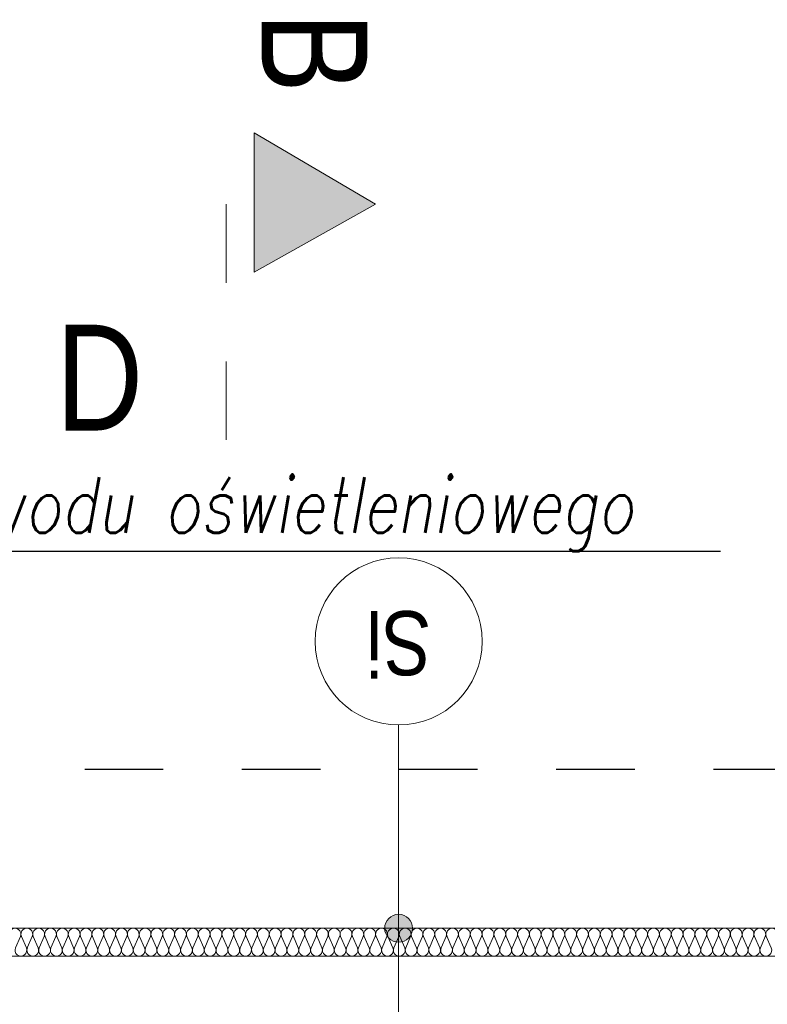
# Model space of a CAD drawing. Extents: x -635870 to -372006, y -44437 to 104716.
# Tile 211 of 221: x -477582 to -474897, y 38371 to 41907. Entities that reach past the tile are written whole.
import ezdxf
from ezdxf import colors
from ezdxf.entities.mleader import LeaderData, LeaderLine
from ezdxf.math import Vec2, Vec3

# ---------------------------------------------------------------- set-up
doc = ezdxf.new("R2010")
doc.units = 0
doc.header["$MEASUREMENT"] = 0
doc.linetypes.add('Dashed', pattern=[564.444447, 282.222223, -282.222223])
for name, color, linetype, lineweight in [('$ IE_OPISY', 7, 'Continuous', 25), ('Arch opisy_Nr_Pióra__1', 252, 'Continuous', 25), ('Arch opisy_Nr_Pióra__21', 252, 'Continuous', 9), ('Inwent Izolacje_Nr_Pióra__2', 252, 'Continuous', 13), ('INWENT OPISY_Nr_Pióra__21', 252, 'Continuous', 9), ('INWENT OPISY_Nr_Pióra__41', 252, 'Continuous', 15), ('INWENT.ŚCIANY_Nr_Pióra__1', 252, 'Continuous', 25), ('INWENT.ŚCIANY_Nr_Pióra__20', 252, 'Continuous', 60), ('INWENT.ŚCIANY_Nr_Pióra__3', 252, 'Continuous', 13)]:
    doc.layers.add(name, color=color, linetype=linetype, lineweight=lineweight)
doc.layers.add('Arch opisy', color=252, linetype='Continuous')
doc.layers.add('Inwent Izolacje', color=252, linetype='Continuous')
doc.styles.add('GENERATED_STYLE_5', font='ARIALN.TTF')
doc.styles.add('ROMANS', font='romans.shx', dxfattribs={"width": 0.85})

# ---------------------------------------------------------------- blocks, each defined once
blk = doc.blocks.new('Izolacja cieplna 14_147', base_point=(-480380.2, 38544.5))
at = {"layer": 'Inwent Izolacje_Nr_Pióra__2', "linetype": 'Continuous'}
for p, q in [((-477597.1, 38574.3), (-477579.5, 38614.7)), ((-477575.9, 38614.7), (-477558.2, 38574.3)), ((-477554.7, 38574.3), (-477537, 38614.7)), ((-477533.4, 38614.7), (-477515.8, 38574.3)), ((-477512.2, 38574.3), (-477494.5, 38614.7)), ((-477491, 38614.7), (-477473.3, 38574.3)), ((-477469.7, 38574.3), (-477452.1, 38614.7)), ((-477448.5, 38614.7), (-477430.8, 38574.3)), ((-477427.3, 38574.3), (-477409.6, 38614.7)), ((-477406, 38614.7), (-477388.4, 38574.3)), ((-477384.8, 38574.3), (-477367.1, 38614.7)), ((-477363.6, 38614.7), (-477345.9, 38574.3)), ((-477342.3, 38574.3), (-477324.7, 38614.7)), ((-477321.1, 38614.7), (-477303.5, 38574.3)), ((-477299.9, 38574.3), (-477282.2, 38614.7)), ((-477278.7, 38614.7), (-477261, 38574.3)), ((-477257.4, 38574.3), (-477239.8, 38614.7)), ((-477236.2, 38614.7), (-477218.5, 38574.3)), ((-477215, 38574.3), (-477197.3, 38614.7)), ((-477193.7, 38614.7), (-477176.1, 38574.3)), ((-477172.5, 38574.3), (-477154.8, 38614.7)), ((-477151.3, 38614.7), (-477133.6, 38574.3)), ((-477130, 38574.3), (-477112.4, 38614.7)), ((-477108.8, 38614.7), (-477091.1, 38574.3)), ((-477087.6, 38574.3), (-477069.9, 38614.7)), ((-477066.3, 38614.7), (-477048.7, 38574.3)), ((-477045.1, 38574.3), (-477027.4, 38614.7)), ((-477023.9, 38614.7), (-477006.2, 38574.3)), ((-477002.6, 38574.3), (-476985, 38614.7)), ((-476981.4, 38614.7), (-476963.8, 38574.3)), ((-476960.2, 38574.3), (-476942.5, 38614.7)), ((-476939, 38614.7), (-476921.3, 38574.3)), ((-476917.7, 38574.3), (-476900.1, 38614.7)), ((-476896.5, 38614.7), (-476878.8, 38574.3)), ((-476875.3, 38574.3), (-476857.6, 38614.7)), ((-476854, 38614.7), (-476836.4, 38574.3)), ((-476832.8, 38574.3), (-476815.1, 38614.7)), ((-476811.6, 38614.7), (-476793.9, 38574.3)), ((-476790.3, 38574.3), (-476772.7, 38614.7)), ((-476769.1, 38614.7), (-476751.4, 38574.3)), ((-476747.9, 38574.3), (-476730.2, 38614.7)), ((-476726.6, 38614.7), (-476709, 38574.3)), ((-476705.4, 38574.3), (-476687.7, 38614.7)), ((-476684.2, 38614.7), (-476666.5, 38574.3)), ((-476663, 38574.3), (-476645.3, 38614.7)), ((-476641.7, 38614.7), (-476624.1, 38574.3)), ((-476620.5, 38574.3), (-476602.8, 38614.7)), ((-476599.3, 38614.7), (-476581.6, 38574.3)), ((-476578, 38574.3), (-476560.4, 38614.7)), ((-476556.8, 38614.7), (-476539.1, 38574.3)), ((-476535.6, 38574.3), (-476517.9, 38614.7)), ((-476514.3, 38614.7), (-476496.7, 38574.3)), ((-476493.1, 38574.3), (-476475.4, 38614.7)), ((-476471.9, 38614.7), (-476454.2, 38574.3)), ((-476450.6, 38574.3), (-476433, 38614.7)), ((-476429.4, 38614.7), (-476411.7, 38574.3)), ((-476408.2, 38574.3), (-476390.5, 38614.7)), ((-476386.9, 38614.7), (-476369.3, 38574.3)), ((-476365.7, 38574.3), (-476348.1, 38614.7)), ((-476344.5, 38614.7), (-476326.8, 38574.3)), ((-476323.3, 38574.3), (-476305.6, 38614.7)), ((-476302, 38614.7), (-476284.4, 38574.3)), ((-476280.8, 38574.3), (-476263.1, 38614.7)), ((-476259.6, 38614.7), (-476241.9, 38574.3)), ((-476238.3, 38574.3), (-476220.7, 38614.7)), ((-476217.1, 38614.7), (-476199.4, 38574.3)), ((-476195.9, 38574.3), (-476178.2, 38614.7)), ((-476174.6, 38614.7), (-476157, 38574.3)), ((-476153.4, 38574.3), (-476135.7, 38614.7)), ((-476132.2, 38614.7), (-476114.5, 38574.3)), ((-476110.9, 38574.3), (-476093.3, 38614.7)), ((-476089.7, 38614.7), (-476072, 38574.3)), ((-476068.5, 38574.3), (-476050.8, 38614.7)), ((-476047.2, 38614.7), (-476029.6, 38574.3)), ((-476026, 38574.3), (-476008.4, 38614.7)), ((-476004.8, 38614.7), (-475987.1, 38574.3)), ((-475983.6, 38574.3), (-475965.9, 38614.7)), ((-475962.3, 38614.7), (-475944.7, 38574.3)), ((-475941.1, 38574.3), (-475923.4, 38614.7)), ((-475919.9, 38614.7), (-475902.2, 38574.3)), ((-475898.6, 38574.3), (-475881, 38614.7)), ((-475877.4, 38614.7), (-475859.7, 38574.3)), ((-475856.2, 38574.3), (-475838.5, 38614.7)), ((-475834.9, 38614.7), (-475817.3, 38574.3)), ((-475813.7, 38574.3), (-475796, 38614.7)), ((-475792.5, 38614.7), (-475774.8, 38574.3)), ((-475771.2, 38574.3), (-475753.6, 38614.7)), ((-475750, 38614.7), (-475732.3, 38574.3)), ((-475728.8, 38574.3), (-475711.1, 38614.7)), ((-475707.5, 38614.7), (-475689.9, 38574.3)), ((-475686.3, 38574.3), (-475668.7, 38614.7)), ((-475665.1, 38614.7), (-475647.4, 38574.3)), ((-475643.9, 38574.3), (-475626.2, 38614.7)), ((-475622.6, 38614.7), (-475605, 38574.3)), ((-475601.4, 38574.3), (-475583.7, 38614.7)), ((-475580.2, 38614.7), (-475562.5, 38574.3)), ((-475558.9, 38574.3), (-475541.3, 38614.7)), ((-475537.7, 38614.7), (-475520, 38574.3)), ((-475516.5, 38574.3), (-475498.8, 38614.7)), ((-475495.2, 38614.7), (-475477.6, 38574.3)), ((-475474, 38574.3), (-475456.3, 38614.7)), ((-475452.8, 38614.7), (-475435.1, 38574.3)), ((-475431.5, 38574.3), (-475413.9, 38614.7)), ((-475410.3, 38614.7), (-475392.6, 38574.3)), ((-475389.1, 38574.3), (-475371.4, 38614.7)), ((-475367.8, 38614.7), (-475350.2, 38574.3)), ((-475346.6, 38574.3), (-475329, 38614.7)), ((-475325.4, 38614.7), (-475307.7, 38574.3)), ((-475304.2, 38574.3), (-475286.5, 38614.7)), ((-475282.9, 38614.7), (-475265.3, 38574.3)), ((-475261.7, 38574.3), (-475244, 38614.7)), ((-475240.5, 38614.7), (-475222.8, 38574.3)), ((-475219.2, 38574.3), (-475201.6, 38614.7)), ((-475198, 38614.7), (-475180.3, 38574.3)), ((-475176.8, 38574.3), (-475159.1, 38614.7)), ((-475155.5, 38614.7), (-475137.9, 38574.3)), ((-475134.3, 38574.3), (-475116.6, 38614.7)), ((-475113.1, 38614.7), (-475095.4, 38574.3)), ((-475091.8, 38574.3), (-475074.2, 38614.7)), ((-475070.6, 38614.7), (-475052.9, 38574.3)), ((-475049.4, 38574.3), (-475031.7, 38614.7)), ((-475028.2, 38614.7), (-475010.5, 38574.3)), ((-475006.9, 38574.3), (-474989.3, 38614.7)), ((-474985.7, 38614.7), (-474968, 38574.3)), ((-474964.5, 38574.3), (-474946.8, 38614.7)), ((-474943.2, 38614.7), (-474925.6, 38574.3)), ((-474922, 38574.3), (-474904.3, 38614.7)), ((-474900.8, 38614.7), (-474883.1, 38574.3))]:
    blk.add_line(p, q, dxfattribs=at)
for centre, start_param, end_param in [((-477598.9, 38623.3), 4.299595, 8.266775), ((-477556.4, 38623.3), 4.299595, 8.266775), ((-477514, 38623.3), 4.299595, 8.266775), ((-477471.5, 38623.3), 4.299595, 8.266775), ((-477429.1, 38623.3), 4.299595, 8.266775), ((-477386.6, 38623.3), 4.299595, 8.266775), ((-477344.1, 38623.3), 4.299595, 8.266775), ((-477301.7, 38623.3), 4.299595, 8.266775), ((-477259.2, 38623.3), 4.299595, 8.266775), ((-477216.7, 38623.3), 4.299595, 8.266775), ((-477174.3, 38623.3), 4.299595, 8.266775), ((-477131.8, 38623.3), 4.299595, 8.266775), ((-477089.4, 38623.3), 4.299595, 8.266775), ((-477046.9, 38623.3), 4.299595, 8.266775), ((-477004.4, 38623.3), 4.299595, 8.266775), ((-476962, 38623.3), 4.299595, 8.266775), ((-476919.5, 38623.3), 4.299595, 8.266775), ((-476877, 38623.3), 4.299595, 8.266775), ((-476834.6, 38623.3), 4.299595, 8.266775), ((-476792.1, 38623.3), 4.299595, 8.266775), ((-476749.7, 38623.3), 4.299595, 8.266775), ((-476707.2, 38623.3), 4.299595, 8.266775), ((-476664.7, 38623.3), 4.299595, 8.266775), ((-476622.3, 38623.3), 4.299595, 8.266775), ((-476579.8, 38623.3), 4.299595, 8.266775), ((-476537.3, 38623.3), 4.299595, 8.266775), ((-476494.9, 38623.3), 4.299595, 8.266775), ((-476452.4, 38623.3), 4.299595, 8.266775), ((-476410, 38623.3), 4.299595, 8.266775), ((-476367.5, 38623.3), 4.299595, 8.266775), ((-476325, 38623.3), 4.299595, 8.266775), ((-476282.6, 38623.3), 4.299595, 8.266775), ((-476240.1, 38623.3), 4.299595, 8.266775), ((-476197.6, 38623.3), 4.299595, 8.266775), ((-476155.2, 38623.3), 4.299595, 8.266775), ((-476112.7, 38623.3), 4.299595, 8.266775), ((-476070.3, 38623.3), 4.299595, 8.266775), ((-476027.8, 38623.3), 4.299595, 8.266775), ((-475985.3, 38623.3), 4.299595, 8.266775), ((-475942.9, 38623.3), 4.299595, 8.266775), ((-475900.4, 38623.3), 4.299595, 8.266775), ((-475858, 38623.3), 4.299595, 8.266775), ((-475815.5, 38623.3), 4.299595, 8.266775), ((-475773, 38623.3), 4.299595, 8.266775), ((-475730.6, 38623.3), 4.299595, 8.266775), ((-475688.1, 38623.3), 4.299595, 8.266775), ((-475645.6, 38623.3), 4.299595, 8.266775), ((-475603.2, 38623.3), 4.299595, 8.266775), ((-475560.7, 38623.3), 4.299595, 8.266775), ((-475518.3, 38623.3), 4.299595, 8.266775), ((-475475.8, 38623.3), 4.299595, 8.266775), ((-475433.3, 38623.3), 4.299595, 8.266775), ((-475390.9, 38623.3), 4.299595, 8.266775), ((-475348.4, 38623.3), 4.299595, 8.266775), ((-475305.9, 38623.3), 4.299595, 8.266775), ((-475263.5, 38623.3), 4.299595, 8.266775), ((-475221, 38623.3), 4.299595, 8.266775), ((-475178.6, 38623.3), 4.299595, 8.266775), ((-475136.1, 38623.3), 4.299595, 8.266775), ((-475093.6, 38623.3), 4.299595, 8.266775), ((-475051.2, 38623.3), 4.299595, 8.266775), ((-475008.7, 38623.3), 4.299595, 8.266775), ((-474966.2, 38623.3), 4.299595, 8.266775), ((-474923.8, 38623.3), 4.299595, 8.266775), ((-474881.3, 38623.3), 4.299595, 8.266775), ((-477577.7, 38565.8), 1.158004, 5.125183), ((-477535.2, 38565.8), 1.158004, 5.125183), ((-477492.7, 38565.8), 1.158004, 5.125183), ((-477450.3, 38565.8), 1.158004, 5.125183), ((-477407.8, 38565.8), 1.158004, 5.125183), ((-477365.4, 38565.8), 1.158004, 5.125183), ((-477322.9, 38565.8), 1.158004, 5.125183), ((-477280.4, 38565.8), 1.158004, 5.125183), ((-477238, 38565.8), 1.158004, 5.125183), ((-477195.5, 38565.8), 1.158004, 5.125183), ((-477153.1, 38565.8), 1.158004, 5.125183), ((-477110.6, 38565.8), 1.158004, 5.125183), ((-477068.1, 38565.8), 1.158004, 5.125183), ((-477025.7, 38565.8), 1.158004, 5.125183), ((-476983.2, 38565.8), 1.158004, 5.125183), ((-476940.7, 38565.8), 1.158004, 5.125183), ((-476898.3, 38565.8), 1.158004, 5.125183), ((-476855.8, 38565.8), 1.158004, 5.125183), ((-476813.4, 38565.8), 1.158004, 5.125183), ((-476770.9, 38565.8), 1.158004, 5.125183), ((-476728.4, 38565.8), 1.158004, 5.125183), ((-476686, 38565.8), 1.158004, 5.125183), ((-476643.5, 38565.8), 1.158004, 5.125183), ((-476601, 38565.8), 1.158004, 5.125183), ((-476558.6, 38565.8), 1.158004, 5.125183), ((-476516.1, 38565.8), 1.158004, 5.125183), ((-476473.7, 38565.8), 1.158004, 5.125183), ((-476431.2, 38565.8), 1.158004, 5.125183), ((-476388.7, 38565.8), 1.158004, 5.125183), ((-476346.3, 38565.8), 1.158004, 5.125183), ((-476303.8, 38565.8), 1.158004, 5.125183), ((-476261.3, 38565.8), 1.158004, 5.125183), ((-476218.9, 38565.8), 1.158004, 5.125183), ((-476176.4, 38565.8), 1.158004, 5.125183), ((-476134, 38565.8), 1.158004, 5.125183), ((-476091.5, 38565.8), 1.158004, 5.125183), ((-476049, 38565.8), 1.158004, 5.125183), ((-476006.6, 38565.8), 1.158004, 5.125183), ((-475964.1, 38565.8), 1.158004, 5.125183), ((-475921.6, 38565.8), 1.158004, 5.125183), ((-475879.2, 38565.8), 1.158004, 5.125183), ((-475836.7, 38565.8), 1.158004, 5.125183), ((-475794.3, 38565.8), 1.158004, 5.125183), ((-475751.8, 38565.8), 1.158004, 5.125183), ((-475709.3, 38565.8), 1.158004, 5.125183), ((-475666.9, 38565.8), 1.158004, 5.125183), ((-475624.4, 38565.8), 1.158004, 5.125183), ((-475581.9, 38565.8), 1.158004, 5.125183), ((-475539.5, 38565.8), 1.158004, 5.125183), ((-475497, 38565.8), 1.158004, 5.125183), ((-475454.6, 38565.8), 1.158004, 5.125183), ((-475412.1, 38565.8), 1.158004, 5.125183), ((-475369.6, 38565.8), 1.158004, 5.125183), ((-475327.2, 38565.8), 1.158004, 5.125183), ((-475284.7, 38565.8), 1.158004, 5.125183), ((-475242.2, 38565.8), 1.158004, 5.125183), ((-475199.8, 38565.8), 1.158004, 5.125183), ((-475157.3, 38565.8), 1.158004, 5.125183), ((-475114.9, 38565.8), 1.158004, 5.125183), ((-475072.4, 38565.8), 1.158004, 5.125183), ((-475029.9, 38565.8), 1.158004, 5.125183), ((-474987.5, 38565.8), 1.158004, 5.125183), ((-474945, 38565.8), 1.158004, 5.125183), ((-474902.5, 38565.8), 1.158004, 5.125183)]:
    blk.add_ellipse(centre, major_axis=(0, 21.3), ratio=0.998277, start_param=start_param, end_param=end_param, dxfattribs=at)
blk = doc.blocks.new('Linia_99', base_point=(-476221.2, 38024.5))
at = {"layer": 'Arch opisy_Nr_Pióra__21', "linetype": 'Continuous'}
for points in [[(-476171.2, 38644.5), (-476175, 38663.7), (-476185.8, 38679.9), (-476202, 38690.7), (-476221.2, 38694.5), (-476240.3, 38690.7), (-476256.5, 38679.9), (-476267.3, 38663.7), (-476271.2, 38644.5), (-476267.3, 38625.4), (-476256.5, 38609.2), (-476240.3, 38598.3), (-476221.2, 38594.5), (-476202, 38598.3), (-476185.8, 38609.2), (-476175, 38625.4)], [(-476171.2, 38024.5), (-476175, 38043.7), (-476185.8, 38059.9), (-476202, 38070.7), (-476221.2, 38074.5), (-476240.3, 38070.7), (-476256.5, 38059.9), (-476267.3, 38043.7), (-476271.2, 38024.5), (-476267.3, 38005.4), (-476256.5, 37989.2), (-476240.3, 37978.3), (-476221.2, 37974.5), (-476202, 37978.3), (-476185.8, 37989.2), (-476175, 38005.4)]]:
    blk.add_hatch(color=256, dxfattribs=at).paths.add_polyline_path(points, flags=0)
blk.add_line((-476221.2, 38074.5), (-476221.2, 38594.5), dxfattribs=at)
for centre in [(-476221.2, 38644.5), (-476221.2, 38024.5)]:
    blk.add_circle(centre, 50, dxfattribs=at)
blk = doc.blocks.new('Linia_100', base_point=(-476221.2, 38544.5))
at = {"layer": 'Arch opisy_Nr_Pióra__21', "linetype": 'Continuous'}
blk.add_line((-476221.2, 38544.5), (-476221.2, 39374.3), dxfattribs=at)
blk.add_circle((-476221.2, 39674.3), 300, dxfattribs=at)

msp = doc.modelspace()

# ---------------------------------------------------------------- hatches: boundary and pattern name
at = {"layer": 'INWENT OPISY_Nr_Pióra__21', "linetype": 'Continuous', "lineweight": 15}
msp.add_hatch(color=252, dxfattribs=at).paths.add_polyline_path([(-476303.9, 41244.5), (-476740.2, 41000.2), (-476740.2, 41500.2)], flags=0)

# ---------------------------------------------------------------- linework, layer by layer
at = {"layer": 'INWENT OPISY_Nr_Pióra__41', "color": 252, "linetype": 'Continuous', "lineweight": 15}
for p, q in [((-476740.2, 41000.2), (-476740.2, 41500.2)), ((-476303.9, 41244.5), (-476740.2, 41500.2)), ((-476740.2, 41000.2), (-476303.9, 41244.5))]:
    msp.add_line(p, q, dxfattribs=at)
at = {"layer": 'INWENT OPISY_Nr_Pióra__41', "color": 252, "linetype": 'Dashed', "lineweight": 15}
msp.add_line((-476840.2, 41244.5), (-476840.2, 40144.5), dxfattribs=at)
at = {"layer": 'INWENT.ŚCIANY_Nr_Pióra__1', "color": 252, "linetype": 'Continuous', "lineweight": 15}
msp.add_line((-480790.2, 38544.5), (-471930.2, 38544.5), dxfattribs=at)
at = {"layer": 'INWENT.ŚCIANY_Nr_Pióra__20', "color": 252, "linetype": 'Dashed', "lineweight": 30}
msp.add_line((-469728.7, 39214.5), (-478578.8, 39214.5), dxfattribs=at)
at = {"layer": 'INWENT.ŚCIANY_Nr_Pióra__3', "color": 252, "linetype": 'Continuous', "lineweight": 15}
msp.add_line((-480380.2, 38644.5), (-471830.2, 38644.5), dxfattribs=at)

# ---------------------------------------------------------------- block references
at = {"layer": 'Arch opisy', "color": 252, "linetype": 'Continuous', "lineweight": 15}
for name, p in [('Linia_100', (-476221.2, 38544.5)), ('Linia_99', (-476221.2, 38024.5))]:
    msp.add_blockref(name, p, dxfattribs=at)
at = {"layer": 'Inwent Izolacje', "color": 252, "linetype": 'Continuous', "lineweight": 15}
msp.add_blockref('Izolacja cieplna 14_147', (-480380.2, 38544.5), dxfattribs=at)

# ---------------------------------------------------------------- texts
at = {"layer": 'Arch opisy_Nr_Pióra__1', "color": 252, "linetype": 'Continuous', "lineweight": 15, "insert": (-476221.2, 39553), "char_height": 230, "attachment_point": 2, "rotation": 180, "style": 'GENERATED_STYLE_5'}
msp.add_mtext('{Si}', dxfattribs=at)
at = {"layer": 'INWENT OPISY_Nr_Pióra__21', "color": 252, "linetype": 'Continuous', "lineweight": 15, "insert": (-476333.1, 41788.9), "char_height": 380, "attachment_point": 2, "rotation": 270, "style": 'GENERATED_STYLE_5'}
msp.add_mtext('{B}', dxfattribs=at)
at = {"layer": 'INWENT OPISY_Nr_Pióra__21', "color": 252, "linetype": 'Continuous', "lineweight": 15, "insert": (-477295.9, 40811.6), "char_height": 380, "attachment_point": 2, "style": 'GENERATED_STYLE_5'}
msp.add_mtext('{D}', dxfattribs=at)

# ---------------------------------------------------------------- leaders
at = {"layer": '$ IE_OPISY', "color": 7, "lineweight": 30}
ml = msp.add_multileader_mtext('Standard', dxfattribs=at)
ml.set_content('\\Q10;\\W0.8;zasilić z istn. obwodu oświetleniowego', color=7, style='ROMANS')
ml.set_leader_properties()
ml.build(insert=Vec2(0, 0))
ml.multileader.update_dxf_attribs({"text_left_attachment_type": 6, "text_right_attachment_type": 6, "dogleg_length": 0.36, "arrow_head_size": 70})
ctx = ml.context
ctx.base_point, ctx.char_height, ctx.arrow_head_size, ctx.landing_gap_size, ctx.plane_origin = Vec3(-479527.5, 39997.9), 200, 70, 0.9, Vec3(-507426.9, 40918.5)
ctx.left_attachment, ctx.right_attachment = 6, 6
notes = []
notes.append((ctx, [(0, (1, 1, 0), (-479527.9, 39997.9), (1, 0), 0.36, [(0, [(-480522.7, 39153)], 0, [])])]))
ctx.mtext.insert, ctx.mtext.rotation, ctx.mtext.width, ctx.mtext.defined_height, ctx.mtext.flow_direction = Vec3(-479526.6, 40264.5), 6.283185, 4429.801, 382.9, 5
for ctx, leaders in notes:
    for number, flags, end, landing, length, lines in leaders:
        leader = LeaderData()
        leader.index, (leader.has_last_leader_line, leader.has_dogleg_vector, leader.attachment_direction) = number, flags
        leader.last_leader_point, leader.dogleg_vector, leader.dogleg_length = Vec3(end), Vec3(landing), length
        for number, points, colour, breaks in lines:
            line = LeaderLine()
            line.index, line.vertices, line.color, line.breaks = number, Vec3.list(points), colors.encode_raw_color(colour), breaks
            leader.lines.append(line)
        ctx.leaders.append(leader)

doc.saveas('drawing.dxf')
